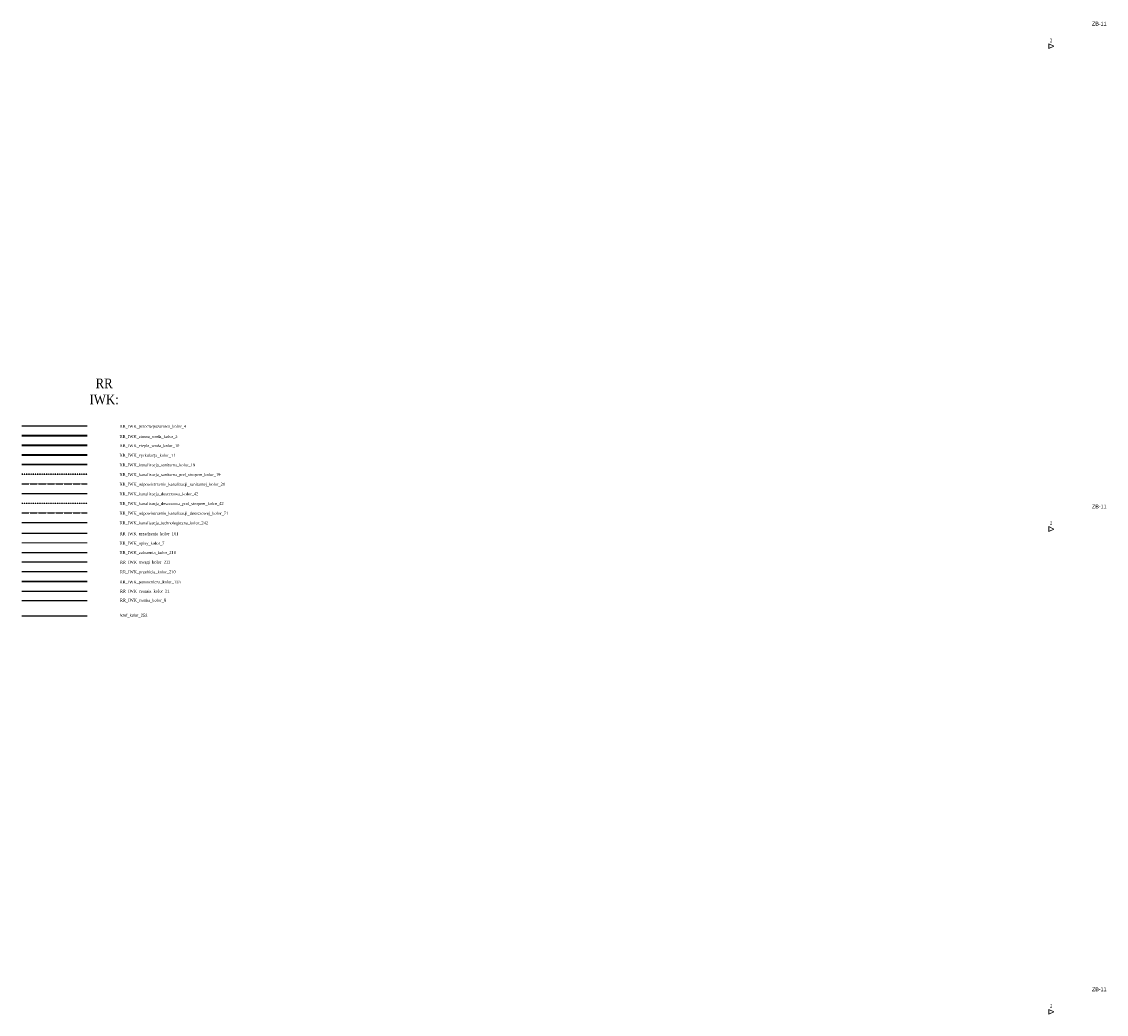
# Model space of a CAD drawing. Header units: millimetres. Extents: x -52968 to 399385, y -141133 to 110561.
# Tile 1 of 146: x -52968 to 59397, y -108057 to -5266. Entities that reach past the tile are written whole.
import ezdxf

# ---------------------------------------------------------------- set-up
doc = ezdxf.new("R2010")
doc.units = ezdxf.units.MM
for name, pattern in [('DOT2', [0.125, 0, -0.125]), ('ISO03W100', [30, 12, -18]), ('SIM-Wegliniec-21.07.2025-Parter$0$Wipeout_Contour', [1000, 0, -1000]), ('SIM-Wegliniec-21.07.2025-Pietra 1-3$0$Wipeout_Contour', [1000, 0, -1000])]:
    doc.linetypes.add(name, pattern=pattern)
for name, color, linetype in [('!xref', 250, 'Continuous'), ('_xref', 250, 'Continuous'), ('RR_IWK_KD', 42, 'Kanalizacja'), ('RR_IWK_KT', 242, 'Continuous'), ('RR_IWK_odpowietrzenie_KD', 71, 'DOT2'), ('RR_IWK_odpowietrzenie_KS', 21, 'DOT2'), ('RR_IWK_p.poz', 4, 'P.POŻ.'), ('RR_IWK_przebicia', 210, 'Continuous'), ('RR_IWK_ramka', 8, 'Continuous'), ('RR_IWK_urzadzenia', 161, 'Continuous'), ('RR_IWK_uwagi', 213, 'Continuous'), ('RR_IWK_zalozenia', 216, 'Continuous'), ('RR_WPO_opisy', 7, 'Continuous')]:
    doc.layers.add(name, color=color, linetype=linetype)
for name, color, linetype, lineweight in [('RR_IWK_ciepla woda', 10, 'C.W.U.', 40), ('RR_IWK_cyrkulacja', 11, 'Cyrk.', 40), ('RR_IWK_KS', 19, 'Kanalizacja', 30), ('RR_IWK_opisy', 7, 'Continuous', 0), ('RR_IWK_pomocnicza', 133, 'Continuous', 30), ('RR_IWK_zimna_woda', 5, 'Z.W.', 40), ('SIM-Wegliniec-21.07.2025-Parter$0$A-Elewacje', 250, 'Continuous', 0), ('SIM-Wegliniec-21.07.2025-Parter$0$A-Elewacje_Nr_pióra__5', 250, 'Continuous', 0), ('SIM-Wegliniec-21.07.2025-Parter$0$A-Przekroje_Nr_pióra__58', 250, 'Continuous', 0), ('SIM-Wegliniec-21.07.2025-Pietra 1-3$0$A-Elewacje', 250, 'Continuous', 0), ('SIM-Wegliniec-21.07.2025-Pietra 1-3$0$A-Elewacje_Nr_pióra__5', 250, 'Continuous', 0), ('SIM-Wegliniec-21.07.2025-Pietra 1-3$0$A-Przekroje_Nr_pióra__58', 250, 'Continuous', 0)]:
    doc.layers.add(name, color=color, linetype=linetype, lineweight=lineweight)
doc.layers.add('RR_IWK_rzutnia', color=21, linetype='Continuous', plot=False)
doc.styles.add('Garamond', font='GARA.TTF')
doc.styles.add('SIM-Wegliniec-21.07.2025-Parter$0$STYL_AUTOMATYCZNY_1', font='arial.ttf')
doc.styles.add('SIM-Wegliniec-21.07.2025-Pietra 1-3$0$STYL_AUTOMATYCZNY_1', font='arial.ttf')
doc.styles.get("Standard").update_dxf_attribs({"font": 'arial.ttf'})
doc.linetypes.add('C.W.U.', pattern='A,16.8,-4.8,["C.W.U.",Standard,S=2.4,R=0,X=-2.4,Y=-1.2],-10.2', length=31.8)
doc.linetypes.add('Cyrk.', pattern='A,16.8,-4.8,["Cyrk.",Standard,S=2.4,R=0,X=-2.4,Y=-1.2],-7.2', length=28.8)
doc.linetypes.add('Kanalizacja', pattern='A,25,0,["◄",Standard,S=5,R=0,X=-5,Y=-2.5],0', length=25)
doc.linetypes.add('P.POŻ.', pattern='A,16.8,-4.8,["P.POŻ.",Standard,S=2.4,R=0,X=-2.4,Y=-1.2],-10.2', length=31.8)
doc.linetypes.add('Z.W.', pattern='A,16.8,-4.8,["Z.W.",Standard,S=2.4,R=0,X=-2.4,Y=-1.2],-7.2', length=28.8)

# ---------------------------------------------------------------- blocks, each defined once
blk = doc.blocks.new('SIM-Wegliniec-21.07.2025-Parter')
at = {"layer": 'SIM-Wegliniec-21.07.2025-Parter$0$A-Przekroje_Nr_pióra__58', "lineweight": 13, "insert": (59433, -105666), "char_height": 400, "attachment_point": 9, "style": 'SIM-Wegliniec-21.07.2025-Parter$0$STYL_AUTOMATYCZNY_1'}
blk.add_mtext('\\A1;{\\pqr;\\pt0;\\fArial|b0|i0|c238|p0;\\W1.000000;ZB-11}', dxfattribs=at)
at = {"linetype": 'SIM-Wegliniec-21.07.2025-Parter$0$Wipeout_Contour', "lineweight": 0, "ltscale": 361224.564344}
blk.add_wipeout([(53458, -107557), (53458, -108057), (53958, -107807)], dxfattribs=at).dxf.layer = 'SIM-Wegliniec-21.07.2025-Parter$0$A-Elewacje'
at = {"layer": 'SIM-Wegliniec-21.07.2025-Parter$0$A-Elewacje_Nr_pióra__5', "linetype": 'Continuous', "lineweight": 13, "flags": 128}
blk.add_lwpolyline([(53458, -107557), (53458, -108057), (53958, -107807)], close=True, dxfattribs=at)
at = {"layer": 'SIM-Wegliniec-21.07.2025-Parter$0$A-Elewacje_Nr_pióra__5', "lineweight": 13, "insert": (53758, -106981), "char_height": 200, "attachment_point": 9, "rotation": 90, "style": 'SIM-Wegliniec-21.07.2025-Parter$0$STYL_AUTOMATYCZNY_1'}
blk.add_mtext('\\A1;{\\pqr;\\pt0;\\fArial|b0|i0|c238|p0;\\W1.000000;E-2}', dxfattribs=at)
blk = doc.blocks.new('SIM-Wegliniec-21.07.2025-Pietra 1-3')
at = {"layer": 'SIM-Wegliniec-21.07.2025-Pietra 1-3$0$A-Przekroje_Nr_pióra__58', "lineweight": 13, "insert": (59433, -105666), "char_height": 400, "attachment_point": 9, "style": 'SIM-Wegliniec-21.07.2025-Pietra 1-3$0$STYL_AUTOMATYCZNY_1'}
blk.add_mtext('\\A1;{\\pqr;\\pt0;\\fArial|b0|i0|c238|p0;\\W1.000000;ZB-11}', dxfattribs=at)
at = {"linetype": 'SIM-Wegliniec-21.07.2025-Pietra 1-3$0$Wipeout_Contour', "lineweight": 0, "ltscale": 361224.564344}
blk.add_wipeout([(53458, -107557), (53458, -108057), (53958, -107807)], dxfattribs=at).dxf.layer = 'SIM-Wegliniec-21.07.2025-Pietra 1-3$0$A-Elewacje'
at = {"layer": 'SIM-Wegliniec-21.07.2025-Pietra 1-3$0$A-Elewacje_Nr_pióra__5', "linetype": 'Continuous', "lineweight": 13, "flags": 128}
blk.add_lwpolyline([(53458, -107557), (53458, -108057), (53958, -107807)], close=True, dxfattribs=at)
at = {"layer": 'SIM-Wegliniec-21.07.2025-Pietra 1-3$0$A-Elewacje_Nr_pióra__5', "lineweight": 13, "insert": (53758, -106981), "char_height": 200, "attachment_point": 9, "rotation": 90, "style": 'SIM-Wegliniec-21.07.2025-Pietra 1-3$0$STYL_AUTOMATYCZNY_1'}
blk.add_mtext('\\A1;{\\pqr;\\pt0;\\fArial|b0|i0|c238|p0;\\W1.000000;E-2}', dxfattribs=at)

msp = doc.modelspace()

# ---------------------------------------------------------------- linework, layer by layer
at = {"layer": '!xref'}
msp.add_line((-52968, -66779), (-46177, -66779), dxfattribs=at)
at = {"layer": 'RR_IWK_ciepla woda'}
msp.add_line((-52968, -49133), (-46172, -49133), dxfattribs=at)
at = {"layer": 'RR_IWK_cyrkulacja'}
msp.add_line((-52968, -50133), (-46172, -50133), dxfattribs=at)
at = {"layer": 'RR_IWK_KD'}
msp.add_line((-52968, -54133), (-46172, -54133), dxfattribs=at)
at = {"layer": 'RR_IWK_KD', "linetype": 'ISO03W100'}
msp.add_line((-52968, -55133), (-46172, -55133), dxfattribs=at)
at = {"layer": 'RR_IWK_KS'}
msp.add_line((-52968, -51133), (-46172, -51133), dxfattribs=at)
at = {"layer": 'RR_IWK_KS', "linetype": 'ISO03W100'}
msp.add_line((-52968, -52133), (-46172, -52133), dxfattribs=at)
at = {"layer": 'RR_IWK_KT'}
msp.add_line((-52968, -57133), (-46172, -57133), dxfattribs=at)
at = {"layer": 'RR_IWK_odpowietrzenie_KD'}
msp.add_line((-52968, -56133), (-46172, -56133), dxfattribs=at)
at = {"layer": 'RR_IWK_odpowietrzenie_KS'}
msp.add_line((-52968, -53133), (-46172, -53133), dxfattribs=at)
at = {"layer": 'RR_IWK_opisy'}
msp.add_line((-52968, -59239), (-46172, -59239), dxfattribs=at)
at = {"layer": 'RR_IWK_p.poz'}
msp.add_line((-52968, -47133), (-46172, -47133), dxfattribs=at)
at = {"layer": 'RR_IWK_pomocnicza'}
msp.add_line((-52968, -63239), (-46172, -63239), dxfattribs=at)
at = {"layer": 'RR_IWK_przebicia'}
msp.add_line((-46172, -62239), (-52968, -62239), dxfattribs=at)
at = {"layer": 'RR_IWK_ramka'}
msp.add_line((-46172, -65239), (-52968, -65239), dxfattribs=at)
at = {"layer": 'RR_IWK_rzutnia'}
msp.add_line((-52968, -64239), (-46172, -64239), dxfattribs=at)
at = {"layer": 'RR_IWK_urzadzenia'}
msp.add_line((-52968, -58239), (-46172, -58239), dxfattribs=at)
at = {"layer": 'RR_IWK_uwagi'}
msp.add_line((-46172, -61239), (-52968, -61239), dxfattribs=at)
at = {"layer": 'RR_IWK_zalozenia'}
msp.add_line((-52968, -60239), (-46172, -60239), dxfattribs=at)
at = {"layer": 'RR_IWK_zimna_woda'}
msp.add_line((-52968, -48133), (-46172, -48133), dxfattribs=at)

# ---------------------------------------------------------------- block references
at = {"layer": '_xref'}
for name, p in [('SIM-Wegliniec-21.07.2025-Pietra 1-3', (0, 100000)), ('SIM-Wegliniec-21.07.2025-Pietra 1-3', (0, 50000)), ('SIM-Wegliniec-21.07.2025-Parter', (0, 0))]:
    msp.add_blockref(name, p, dxfattribs=at)

# ---------------------------------------------------------------- texts
at = {"layer": '!xref', "insert": (-41610, -66776), "char_height": 300, "width": 2442.75, "attachment_point": 5, "style": 'Garamond'}
msp.add_mtext('\\pxql;{\\fArial|b0|i0|c238|p34;!xref_kolor_252}', dxfattribs=at)
at = {"layer": 'RR_IWK_ciepla woda', "insert": (-42816, -49216), "char_height": 300, "width": 9007.4, "attachment_point": 4, "style": 'Garamond'}
msp.add_mtext('RR_IWK_ciepla_woda_kolor_10', dxfattribs=at)
at = {"layer": 'RR_IWK_cyrkulacja', "insert": (-42816, -50216), "char_height": 300, "width": 9007.4, "attachment_point": 4, "style": 'Garamond'}
msp.add_mtext('RR_IWK_cyrkulacja_kolor_11', dxfattribs=at)
at = {"layer": 'RR_IWK_KD', "char_height": 300, "attachment_point": 4, "style": 'Garamond'}
for s, insert, width in [('RR_IWK_kanalizacja_deszczowa_kolor_42', (-42816, -54216), 9729.17), ('RR_IWK_kanalizacja_deszczowa_pod_stropem_kolor_42', (-42816, -55216), 12464.31)]:
    msp.add_mtext(s, dxfattribs=dict(at, insert=insert, width=width))
at = {"layer": 'RR_IWK_KS', "char_height": 300, "attachment_point": 4, "style": 'Garamond'}
for s, insert, width in [('RR_IWK_kanalizacja_sanitarna_kolor_19', (-42816, -51216), 9729.17), ('RR_IWK_kanalizacja_sanitarna_pod_stropem_kolor_19', (-42816, -52216), 12464.31)]:
    msp.add_mtext(s, dxfattribs=dict(at, insert=insert, width=width))
at = {"layer": 'RR_IWK_KT', "insert": (-42816, -57216), "char_height": 300, "width": 13811.4, "attachment_point": 4, "style": 'Garamond'}
msp.add_mtext('RR_IWK_kanalizacja_technologiczna_kolor_242', dxfattribs=at)
at = {"layer": 'RR_IWK_odpowietrzenie_KD', "insert": (-42816, -56216), "char_height": 300, "width": 13811.4, "attachment_point": 4, "style": 'Garamond'}
msp.add_mtext('RR_IWK_odpowietrzenie_kanalizacji_deszczowej_kolor_71', dxfattribs=at)
at = {"layer": 'RR_IWK_odpowietrzenie_KS', "insert": (-42816, -53216), "char_height": 300, "width": 12464.31, "attachment_point": 4, "style": 'Garamond'}
msp.add_mtext('RR_IWK_odpowietrzenie_kanalizacji_sanitarnej_kolor_21', dxfattribs=at)
at = {"layer": 'RR_IWK_opisy', "insert": (-42816, -59322), "char_height": 300, "width": 9007.4, "attachment_point": 4, "style": 'Garamond'}
msp.add_mtext('RR_IWK_opisy_kolor_7', dxfattribs=at)
at = {"layer": 'RR_IWK_p.poz', "insert": (-42816, -47216), "char_height": 300, "width": 9007.4, "attachment_point": 4, "style": 'Garamond'}
msp.add_mtext('RR_IWK_przeciwpozarowa_kolor_4', dxfattribs=at)
at = {"layer": 'RR_IWK_pomocnicza', "insert": (-42816, -63340), "char_height": 300, "width": 4323.53, "attachment_point": 4, "style": 'Garamond'}
msp.add_mtext('RR_IWK_pomocnicza_kolor_133', dxfattribs=at)
at = {"layer": 'RR_IWK_przebicia', "insert": (-42792, -62291), "char_height": 300, "width": 9104.39, "attachment_point": 4, "style": 'Garamond'}
msp.add_mtext('RR_IWK_przebicia_kolor_210', dxfattribs=at)
at = {"layer": 'RR_IWK_ramka', "insert": (-42792, -65200), "char_height": 300, "width": 7003.15, "attachment_point": 4, "style": 'Garamond'}
msp.add_mtext('RR_IWK_ramka_kolor_8', dxfattribs=at)
at = {"layer": 'RR_IWK_rzutnia', "insert": (-42792, -64263), "char_height": 300, "width": 9095.67, "attachment_point": 4, "style": 'Garamond'}
msp.add_mtext('RR_IWK_rzutnia_kolor_21', dxfattribs=at)
at = {"layer": 'RR_IWK_urzadzenia', "insert": (-42816, -58322), "char_height": 300, "width": 9007.4, "attachment_point": 4, "style": 'Garamond'}
msp.add_mtext('RR_IWK_urzadzenia_kolor_161', dxfattribs=at)
at = {"layer": 'RR_IWK_uwagi', "insert": (-42792, -61276), "char_height": 300, "width": 8738.2, "attachment_point": 4, "style": 'Garamond'}
msp.add_mtext('RR_IWK_uwagi_kolor_213', dxfattribs=at)
at = {"layer": 'RR_IWK_zalozenia', "insert": (-42816, -60267), "char_height": 300, "width": 8276.1, "attachment_point": 4, "style": 'Garamond'}
msp.add_mtext('RR_IWK_zalozenia_kolor_216', dxfattribs=at)
at = {"layer": 'RR_IWK_zimna_woda', "insert": (-42816, -48253), "char_height": 300, "width": 8484.05, "attachment_point": 4, "style": 'Garamond'}
msp.add_mtext('RR_IWK_zimna_woda_kolor_5', dxfattribs=at)
at = {"layer": 'RR_WPO_opisy', "insert": (-44429, -43565), "char_height": 1000, "width": 2442.75, "attachment_point": 5, "style": 'Garamond'}
msp.add_mtext('RR\\PIWK:', dxfattribs=at)
msp.add_mtext('RR\\PIWK:', dxfattribs=at)

doc.saveas('drawing.dxf')
